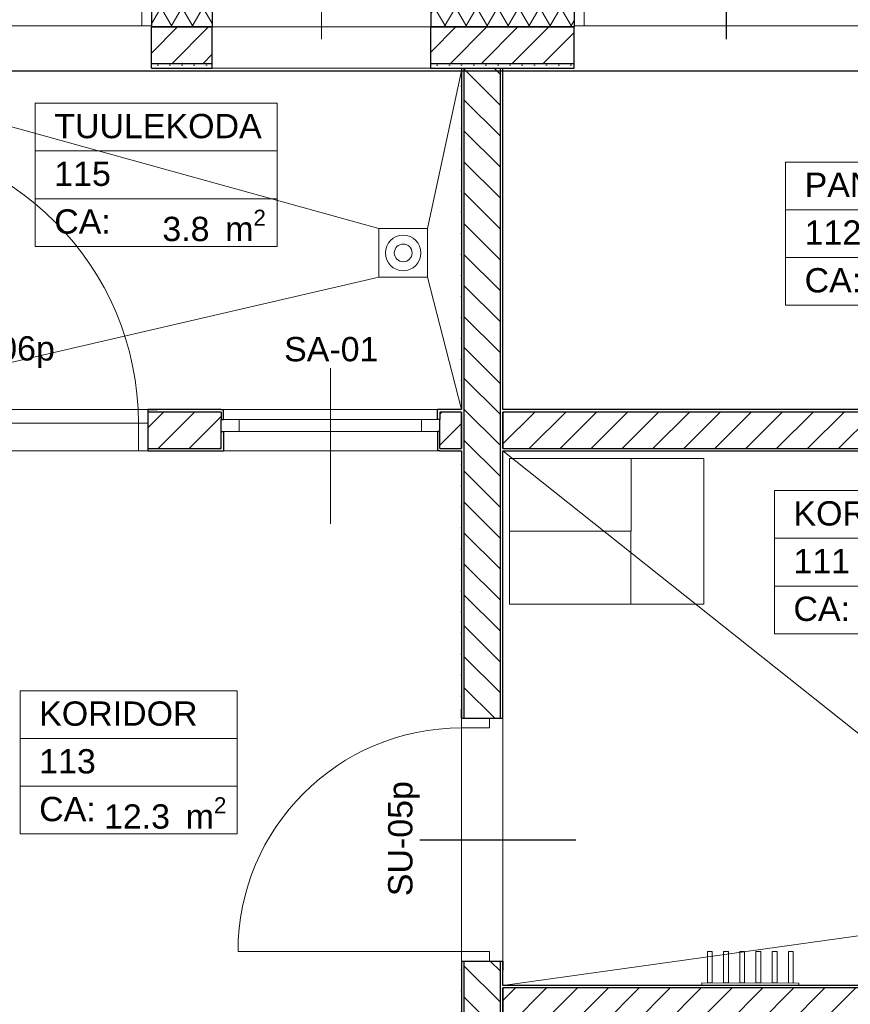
# Model space of a CAD drawing. Header units: millimetres. Extents: x -63554 to 200, y -19084 to 40052.
# Tile 46 of 120: x -40419 to -37000, y -3953 to 100. Entities that reach past the tile are written whole.
import ezdxf
from ezdxf.enums import TextEntityAlignment as Align

# ---------------------------------------------------------------- set-up
doc = ezdxf.new("R2010")
doc.units = ezdxf.units.MM
doc.header["$MEASUREMENT"] = 0
doc.linetypes.add('Dotted', pattern=[317.499995, 0, -317.499995])
for name, color, linetype, lineweight in [('_trapid_Pen_No__141', 7, 'Continuous', 20), ('New_1241_Välisseinad_Pen_No__101', 252, 'Continuous', 13), ('New_1241_Välisseinad_Pen_No__41', 7, 'Continuous', 25), ('New_1311_Vaheseinad_Pen_No__101', 252, 'Continuous', 13), ('New_1311_Vaheseinad_Pen_No__41', 7, 'Continuous', 25), ('New_1321_Põranda kattetarindid_Pen_No__41', 7, 'Continuous', 25), ('New_Archicad Door Markers_Pen_No__7', 7, 'Continuous', 35), ('New_Archicad Doors_Pen_No__101', 252, 'Continuous', 13), ('New_Archicad Window Markers_Pen_No__1', 7, 'Continuous', 13), ('New_Archicad Window Markers_Pen_No__7', 7, 'Continuous', 35), ('New_Archicad Windows_Pen_No__101', 252, 'Continuous', 13), ('New_Archicad Zone Stamps_Pen_No__1', 7, 'Continuous', 13), ('New_Archicad Zone Stamps_Pen_No__7', 7, 'Continuous', 35), ('New_SA- santehnika_Pen_No__101', 252, 'Continuous', 13), ('New_SA-mööbel_Pen_No__101', 252, 'Continuous', 13)]:
    doc.layers.add(name, color=color, linetype=linetype, lineweight=lineweight)
for name, color, linetype in [('New_014_Ruumi netopind', 7, 'Continuous'), ('New_1241_Välisseinad', 7, 'Continuous'), ('New_1311_Vaheseinad', 7, 'Continuous'), ('New_Archicad Door Markers', 7, 'Continuous'), ('New_Archicad Doors', 7, 'Continuous'), ('New_Archicad Window Markers', 7, 'Continuous'), ('New_Archicad Windows', 7, 'Continuous'), ('New_SA- santehnika', 7, 'Continuous'), ('New_SA-mööbel', 7, 'Continuous')]:
    doc.layers.add(name, color=color, linetype=linetype)
doc.layers.add('New_Archicad Door Markers_Pen_No__5', color=7, linetype='Continuous', lineweight=25, true_color=0x40a5ff)
doc.styles.add('GENERATED_STYLE_1', font='arial.ttf')
doc.styles.add('GENERATED_STYLE_2', font='arial.ttf')
pattern_1 = [(0, (0, 0), (0, 86.60254), [0, -50]), (0, (25, 43.3), (0, 86.60254), [0, -50])]
pattern_2 = [(225, (0, 0), (-63.6396, 63.6396), [])]
pattern_3 = [(315, (0, 0), (63.6396, 63.6396), [])]
pattern_4 = [(60, (0, 0), (-64.9519, 37.5), []), (120, (0, 0), (64.9519, 37.5), [])]
pattern_5 = [(45, (0, 0), (-63.6396, 63.6396), [])]

# ---------------------------------------------------------------- blocks, each defined once
blk = doc.blocks.new('KORIDOR_113_22_1', base_point=(-39970.3, -2956.8))
at = {"layer": 'New_Archicad Zone Stamps_Pen_No__1', "color": 7, "linetype": 'Continuous', "lineweight": 13}
for p, q in [((-39523.5, -2662.1), (-40417, -2662.1)), ((-40417, -2662.1), (-40417, -3251.4)), ((-40417, -2662.1), (-39523.5, -2662.1)), ((-40417, -2858.5), (-40417, -2662.1)), ((-39523.5, -3251.4), (-39523.5, -2662.1)), ((-39523.5, -2662.1), (-39523.5, -2858.5)), ((-39523.5, -2858.5), (-40417, -2858.5)), ((-40417, -2858.5), (-39523.5, -2858.5)), ((-40417, -3055), (-40417, -2858.5)), ((-39523.5, -2858.5), (-39523.5, -3055)), ((-39523.5, -3055), (-40417, -3055)), ((-40417, -3055), (-39523.5, -3055)), ((-40417, -3251.4), (-40417, -3055)), ((-39523.5, -3055), (-39523.5, -3251.4)), ((-40417, -3251.4), (-39523.5, -3251.4)), ((-39523.5, -3251.4), (-40417, -3251.4))]:
    blk.add_line(p, q, dxfattribs=at)
at = {"layer": 'New_Archicad Zone Stamps_Pen_No__7', "color": 7, "lineweight": 35, "insert": (-40071.7, -3100.2), "char_height": 100, "attachment_point": 1, "style": 'GENERATED_STYLE_2'}
blk.add_mtext('\\A1;{\\pql;\\pt0,350;\\fArial|b0|i0|c0|p0;\\W1.000000;12.3\\fArial|b0|i0|c0|p0;\\W1.000000;\\A1{\\H.66x;\\S^  ;}\\fArial|b0|i0|c0|p0;\\W1.000000; m\\fArial|b0|i0|c0|p0;\\W1.000000;\\A1{\\H.66x;\\S2^  ;}}', dxfattribs=at)
at = {"layer": 'New_Archicad Zone Stamps_Pen_No__7', "color": 7, "lineweight": 35, "style": 'GENERATED_STYLE_2'}
for tag, p in [('ROOM_NAME', (-40338.4, -2705.9)), ('DUMMY_861', (-39602.1, -2681.8)), ('DUMMY_862', (-39602.1, -2878.2)), ('ROOM_NUMBER', (-40338.4, -2902.3)), ('ceilingCode', (-40338.4, -3098.8))]:
    blk.add_attdef(tag, text='', height=100, dxfattribs=at).set_placement(p, align=Align.TOP_LEFT)
blk = doc.blocks.new('KORISTAJA_111_24_1', base_point=(-36858, -2132.7))
at = {"layer": 'New_Archicad Zone Stamps_Pen_No__1', "color": 7, "linetype": 'Continuous', "lineweight": 13}
for p, q in [((-36403.5, -1838.1), (-37312.5, -1838.1)), ((-37312.5, -1838.1), (-37312.5, -2427.4)), ((-37312.5, -1838.1), (-36403.5, -1838.1)), ((-37312.5, -2034.5), (-37312.5, -1838.1)), ((-36403.5, -2427.4), (-36403.5, -1838.1)), ((-36403.5, -1838.1), (-36403.5, -2034.5)), ((-36403.5, -2034.5), (-37312.5, -2034.5)), ((-37312.5, -2034.5), (-36403.5, -2034.5)), ((-37312.5, -2230.9), (-37312.5, -2034.5)), ((-36403.5, -2034.5), (-36403.5, -2230.9)), ((-36403.5, -2230.9), (-37312.5, -2230.9)), ((-37312.5, -2230.9), (-36403.5, -2230.9)), ((-37312.5, -2427.4), (-37312.5, -2230.9)), ((-36403.5, -2230.9), (-36403.5, -2427.4)), ((-37312.5, -2427.4), (-36403.5, -2427.4)), ((-36403.5, -2427.4), (-37312.5, -2427.4))]:
    blk.add_line(p, q, dxfattribs=at)
at = {"layer": 'New_Archicad Zone Stamps_Pen_No__7', "color": 7, "lineweight": 35, "insert": (-36875.4, -2276.2), "char_height": 100, "attachment_point": 1, "style": 'GENERATED_STYLE_2'}
blk.add_mtext('\\A1;{\\pql;\\pt0,350;\\fArial|b0|i0|c0|p0;\\W1.000000;6.4\\fArial|b0|i0|c0|p0;\\W1.000000;\\A1{\\H.66x;\\S^  ;}\\fArial|b0|i0|c0|p0;\\W1.000000; m\\fArial|b0|i0|c0|p0;\\W1.000000;\\A1{\\H.66x;\\S2^  ;}}', dxfattribs=at)
at = {"layer": 'New_Archicad Zone Stamps_Pen_No__7', "color": 7, "lineweight": 35, "style": 'GENERATED_STYLE_2'}
for tag, p in [('DUMMY_861', (-36482.1, -1857.7)), ('ROOM_NAME', (-37234, -1881.9)), ('DUMMY_862', (-36482.1, -2054.2)), ('ROOM_NUMBER', (-37234, -2078.3)), ('ceilingCode', (-37234, -2274.7))]:
    blk.add_attdef(tag, text='', height=100, dxfattribs=at).set_placement(p, align=Align.TOP_LEFT)
blk = doc.blocks.new('TUULEKODA_115_25_1', base_point=(-40487.1, -1236.4))
at = {"layer": 'New_Archicad Zone Stamps_Pen_No__1', "color": 7, "linetype": 'Continuous', "lineweight": 13}
for p, q in [((-39359.5, -243.9), (-40354.9, -243.9)), ((-40354.9, -243.9), (-40354.9, -833.2)), ((-40354.9, -243.9), (-39359.5, -243.9)), ((-40354.9, -440.4), (-40354.9, -243.9)), ((-39359.5, -833.2), (-39359.5, -243.9)), ((-39359.5, -243.9), (-39359.5, -440.4)), ((-39359.5, -440.4), (-40354.9, -440.4)), ((-40354.9, -440.4), (-39359.5, -440.4)), ((-40354.9, -636.8), (-40354.9, -440.4)), ((-39359.5, -440.4), (-39359.5, -636.8)), ((-39359.5, -636.8), (-40354.9, -636.8)), ((-40354.9, -636.8), (-39359.5, -636.8)), ((-40354.9, -833.2), (-40354.9, -636.8)), ((-39359.5, -636.8), (-39359.5, -833.2)), ((-40354.9, -833.2), (-39359.5, -833.2)), ((-39359.5, -833.2), (-40354.9, -833.2))]:
    blk.add_line(p, q, dxfattribs=at)
at = {"layer": 'New_Archicad Zone Stamps_Pen_No__7', "color": 7, "lineweight": 35, "insert": (-39831.4, -682), "char_height": 100, "attachment_point": 1, "style": 'GENERATED_STYLE_2'}
blk.add_mtext('\\A1;{\\pql;\\pt0,350;\\fArial|b0|i0|c0|p0;\\W1.000000;3.8\\fArial|b0|i0|c0|p0;\\W1.000000;\\A1{\\H.66x;\\S^  ;}\\fArial|b0|i0|c0|p0;\\W1.000000; m\\fArial|b0|i0|c0|p0;\\W1.000000;\\A1{\\H.66x;\\S2^  ;}}', dxfattribs=at)
at = {"layer": 'New_Archicad Zone Stamps_Pen_No__7', "color": 7, "lineweight": 35, "style": 'GENERATED_STYLE_2'}
for tag, p in [('DUMMY_861', (-39438, -263.6)), ('ROOM_NAME', (-40276.3, -287.7)), ('ROOM_NUMBER', (-40276.3, -484.1)), ('DUMMY_862', (-39438, -460)), ('ceilingCode', (-40276.3, -680.6))]:
    blk.add_attdef(tag, text='', height=100, dxfattribs=at).set_placement(p, align=Align.TOP_LEFT)
blk = doc.blocks.new('PANIPAIK_112_31_1', base_point=(-37070.7, -780.5))
at = {"layer": 'New_Archicad Zone Stamps_Pen_No__1', "color": 7, "linetype": 'Continuous', "lineweight": 13}
for p, q in [((-36449.4, -485.9), (-37266.6, -485.9)), ((-37266.6, -485.9), (-37266.6, -1075.2)), ((-37266.6, -485.9), (-36449.4, -485.9)), ((-37266.6, -682.3), (-37266.6, -485.9)), ((-36449.4, -1075.2), (-36449.4, -485.9)), ((-36449.4, -485.9), (-36449.4, -682.3)), ((-36449.4, -682.3), (-37266.6, -682.3)), ((-37266.6, -682.3), (-36449.4, -682.3)), ((-37266.6, -878.7), (-37266.6, -682.3)), ((-36449.4, -682.3), (-36449.4, -878.7)), ((-36449.4, -878.7), (-37266.6, -878.7)), ((-37266.6, -878.7), (-36449.4, -878.7)), ((-37266.6, -1075.2), (-37266.6, -878.7)), ((-36449.4, -878.7), (-36449.4, -1075.2)), ((-37266.6, -1075.2), (-36449.4, -1075.2)), ((-36449.4, -1075.2), (-37266.6, -1075.2))]:
    blk.add_line(p, q, dxfattribs=at)
at = {"layer": 'New_Archicad Zone Stamps_Pen_No__7', "color": 7, "lineweight": 35, "insert": (-36921.3, -924), "char_height": 100, "attachment_point": 1, "style": 'GENERATED_STYLE_2'}
blk.add_mtext('\\A1;{\\pql;\\pt0,350;\\fArial|b0|i0|c0|p0;\\W1.000000;4.0\\fArial|b0|i0|c0|p0;\\W1.000000;\\A1{\\H.66x;\\S^  ;}\\fArial|b0|i0|c0|p0;\\W1.000000; m\\fArial|b0|i0|c0|p0;\\W1.000000;\\A1{\\H.66x;\\S2^  ;}}', dxfattribs=at)
at = {"layer": 'New_Archicad Zone Stamps_Pen_No__7', "color": 7, "lineweight": 35, "style": 'GENERATED_STYLE_2'}
for tag, p in [('DUMMY_861', (-36528, -505.5)), ('ROOM_NAME', (-37188.1, -529.7)), ('ROOM_NUMBER', (-37188.1, -726.1)), ('DUMMY_862', (-36528, -702)), ('ceilingCode', (-37188.1, -922.5))]:
    blk.add_attdef(tag, text='', height=100, dxfattribs=at).set_placement(p, align=Align.TOP_LEFT)
blk = doc.blocks.new('W Marker 26_2')
at = {"layer": 'New_Archicad Window Markers_Pen_No__1', "color": 7, "linetype": 'Continuous', "lineweight": 13}
blk.add_line((0, -341.4), (0, 300), dxfattribs=at)
at = {"layer": 'New_Archicad Window Markers_Pen_No__7', "color": 7, "lineweight": 35, "insert": (190.6, -367.6), "char_height": 100, "attachment_point": 7, "rotation": 180, "style": 'GENERATED_STYLE_2'}
blk.add_mtext('\\A1;{\\pql;\\pt0;\\fArial|b0|i0|c0|p0;\\W1.000000;SA-01\\fArial|b0|i0|c0|p0;\\W1.000000;\\fArial|b0|i0|c0|p0;\\W1.000000;\\fArial|b0|i0|c0|p0;\\W1.000000;}', dxfattribs=at)
blk = doc.blocks.new('Window 26[9]_1')
at = {"layer": 'New_Archicad Windows_Pen_No__101', "color": 252, "linetype": 'Continuous', "lineweight": 13}
for p, q in [((-39589.6, -1505), (-39579.6, -1505)), ((-39579.6, -1505), (-38699.6, -1505)), ((-39579.6, -1545), (-39579.6, -1505)), ((-38689.6, -1505), (-38699.6, -1505)), ((-38699.6, -1545), (-38699.6, -1505)), ((-39514.6, -1545), (-39589.6, -1545)), ((-39589.6, -1595), (-39589.6, -1545)), ((-39589.6, -1595), (-39589.6, -1545)), ((-39514.6, -1595), (-39514.6, -1545)), ((-38764.6, -1545), (-39514.6, -1545)), ((-38689.6, -1545), (-38764.6, -1545)), ((-38764.6, -1545), (-38764.6, -1595)), ((-38689.6, -1595), (-38689.6, -1545)), ((-38689.6, -1595), (-38689.6, -1545)), ((-39589.6, -1595), (-39514.6, -1595)), ((-39579.6, -1595), (-39579.6, -1675)), ((-39514.6, -1595), (-38764.6, -1595)), ((-38764.6, -1595), (-38689.6, -1595)), ((-38699.6, -1595), (-38699.6, -1675)), ((-39589.6, -1675), (-39579.6, -1675)), ((-39579.6, -1675), (-38699.6, -1675)), ((-38689.6, -1675), (-38699.6, -1675))]:
    blk.add_line(p, q, dxfattribs=at)
at = {"layer": 'New_Archicad Window Markers', "color": 7, "lineweight": 13, "zscale": 1000, "rotation": 180}
blk.add_blockref('W Marker 26_2', (-39139.6, -1675), dxfattribs=at)
blk = doc.blocks.new('D Marker 26_3')
at = {"layer": 'New_Archicad Door Markers_Pen_No__5', "color": 161, "linetype": 'Continuous', "lineweight": 25, "true_color": 0x40a5ff}
blk.add_line((0, -341.4), (0, 300), dxfattribs=at)
at = {"layer": 'New_Archicad Door Markers_Pen_No__7', "color": 7, "lineweight": 35, "insert": (232.5, -342), "char_height": 100, "attachment_point": 7, "rotation": 180, "style": 'GENERATED_STYLE_1'}
blk.add_mtext('\\A1;{\\pql;\\pt0;\\fArial|b0|i0|c0|p0;\\W1.000000;SU-06p\\fArial|b0|i0|c0|p0;\\W1.000000;\\fArial|b0|i0|c0|p0;\\W1.000000;\\fArial|b0|i0|c0|p0;\\W1.000000;}', dxfattribs=at)
blk = doc.blocks.new('Door 26[4]_1')
at = {"layer": 'New_Archicad Doors_Pen_No__101', "color": 252, "linetype": 'Continuous', "lineweight": 13}
for p, q in [((-41100, -1560), (-41100, -390)), ((-41140, -1505), (-41177, -1505)), ((-41140, -1505), (-41177, -1505)), ((-41140, -1515), (-41140, -1505)), ((-41140, -1515), (-41140, -1505)), ((-41140, -1560), (-41140, -1515)), ((-41140, -1560), (-41140, -1515)), ((-39890, -1515), (-39890, -1505)), ((-39890, -1515), (-39890, -1505)), ((-39890, -1505), (-39853, -1505)), ((-39890, -1505), (-39853, -1505)), ((-39890, -1560), (-39890, -1515)), ((-39890, -1560), (-39890, -1515)), ((-41140, -1560), (-41100, -1560)), ((-41140, -1675), (-41140, -1560)), ((-41140, -1665), (-41140, -1560)), ((-41140, -1665), (-41140, -1560)), ((-41100, -1560), (-39930, -1560)), ((-41100, -1560), (-41100, -1675)), ((-39930, -1675), (-39930, -1560)), ((-39930, -1560), (-39890, -1560)), ((-39890, -1560), (-39890, -1675)), ((-39890, -1665), (-39890, -1560)), ((-39890, -1665), (-39890, -1560)), ((-41140, -1675), (-41177, -1675)), ((-41140, -1675), (-41177, -1675)), ((-41140, -1675), (-41140, -1665)), ((-41140, -1675), (-41140, -1665)), ((-41100, -1675), (-41140, -1675)), ((-39930, -1675), (-41100, -1675)), ((-39890, -1675), (-39930, -1675)), ((-39890, -1675), (-39890, -1665)), ((-39890, -1675), (-39890, -1665)), ((-39890, -1675), (-39853, -1675)), ((-39890, -1675), (-39853, -1675))]:
    blk.add_line(p, q, dxfattribs=at)
blk.add_arc((-41100, -1560), 1170, 0, 90, dxfattribs=at)
at = {"layer": 'New_Archicad Door Markers', "color": 161, "lineweight": 25, "true_color": 0x40a5ff, "zscale": 1000, "rotation": 180}
blk.add_blockref('D Marker 26_3', (-40515, -1675), dxfattribs=at)
blk = doc.blocks.new('Wall_35_1', base_point=(-35440, -1675))
at = {"layer": 'New_1311_Vaheseinad_Pen_No__101', "linetype": 'Continuous', "lineweight": 13}
h = blk.add_hatch(dxfattribs=at)
h.set_pattern_fill('PLASTER_0001', color=252, style=0, pattern_type=2)
h.set_pattern_definition(pattern_1)
h.paths.add_polyline_path([(-39890, -1505), (-39890, -1515), (-39589.6, -1515), (-39589.6, -1505)])
h = blk.add_hatch(dxfattribs=at)
h.set_pattern_fill('MASONRY_BLOCK_0001', color=252, style=0, pattern_type=2)
h.set_pattern_definition(pattern_2)
h.paths.add_polyline_path([(-39890, -1665), (-39589.6, -1665), (-39589.6, -1595), (-39589.6, -1545), (-39589.6, -1515), (-39890, -1515)])
h = blk.add_hatch(dxfattribs=at)
h.set_pattern_fill('PLASTER_0001', color=252, style=0, pattern_type=2)
h.set_pattern_definition(pattern_1)
h.paths.add_polyline_path([(-39579.6, -1505), (-39589.6, -1505), (-39589.6, -1515), (-39589.6, -1545), (-39579.6, -1545)])
h = blk.add_hatch(dxfattribs=at)
h.set_pattern_fill('PLASTER_0001', color=252, style=0, pattern_type=2)
h.set_pattern_definition(pattern_1)
h.paths.add_polyline_path([(-38689.6, -1505), (-38699.6, -1505), (-38699.6, -1545), (-38689.6, -1545), (-38689.6, -1515)])
h = blk.add_hatch(dxfattribs=at)
h.set_pattern_fill('PLASTER_0001', color=252, style=0, pattern_type=2)
h.set_pattern_definition(pattern_1)
h.paths.add_polyline_path([(-38689.6, -1505), (-38689.6, -1515), (-38600, -1515), (-38600, -1505)])
h = blk.add_hatch(dxfattribs=at)
h.set_pattern_fill('MASONRY_BLOCK_0001', color=252, style=0, pattern_type=2)
h.set_pattern_definition(pattern_2)
h.paths.add_polyline_path([(-38689.6, -1545), (-38689.6, -1595), (-38689.6, -1665), (-38600, -1665), (-38600, -1515), (-38689.6, -1515)])
h = blk.add_hatch(dxfattribs=at)
h.set_pattern_fill('PLASTER_0001', color=252, style=0, pattern_type=2)
h.set_pattern_definition(pattern_1)
h.paths.add_polyline_path([(-35525, -1505), (-38430, -1505), (-38430, -1515), (-35525, -1515)])
h = blk.add_hatch(dxfattribs=at)
h.set_pattern_fill('MASONRY_BLOCK_0001', color=252, style=0, pattern_type=2)
h.set_pattern_definition(pattern_2)
h.paths.add_polyline_path([(-35525, -1515), (-38430, -1515), (-38430, -1665), (-35525, -1665)])
h = blk.add_hatch(dxfattribs=at)
h.set_pattern_fill('PLASTER_0001', color=252, style=0, pattern_type=2)
h.set_pattern_definition(pattern_1)
h.paths.add_polyline_path([(-39589.6, -1675), (-39579.6, -1675), (-39579.6, -1595), (-39589.6, -1595), (-39589.6, -1665)])
h = blk.add_hatch(dxfattribs=at)
h.set_pattern_fill('PLASTER_0001', color=252, style=0, pattern_type=2)
h.set_pattern_definition(pattern_1)
h.paths.add_polyline_path([(-38699.6, -1675), (-38689.6, -1675), (-38689.6, -1665), (-38689.6, -1595), (-38699.6, -1595)])
h = blk.add_hatch(dxfattribs=at)
h.set_pattern_fill('PLASTER_0001', color=252, style=0, pattern_type=2)
h.set_pattern_definition(pattern_1)
h.paths.add_polyline_path([(-39890, -1665), (-39890, -1675), (-39589.6, -1675), (-39589.6, -1665)])
h = blk.add_hatch(dxfattribs=at)
h.set_pattern_fill('PLASTER_0001', color=252, style=0, pattern_type=2)
h.set_pattern_definition(pattern_1)
h.paths.add_polyline_path([(-38689.6, -1665), (-38689.6, -1675), (-38600, -1675), (-38600, -1665)])
h = blk.add_hatch(dxfattribs=at)
h.set_pattern_fill('PLASTER_0001', color=252, style=0, pattern_type=2)
h.set_pattern_definition(pattern_1)
h.paths.add_polyline_path([(-38430, -1675), (-35525, -1675), (-35525, -1665), (-38430, -1665)])
at = {"layer": 'New_1311_Vaheseinad_Pen_No__41', "color": 7, "linetype": 'Continuous', "lineweight": 25}
for p, q in [((-39890, -1505), (-39853, -1505)), ((-39890, -1515), (-39890, -1505)), ((-39589.6, -1515), (-39890, -1515)), ((-39890, -1560), (-39890, -1515)), ((-39589.6, -1505), (-39579.6, -1505)), ((-39589.6, -1515), (-39589.6, -1545)), ((-39579.6, -1545), (-39579.6, -1505)), ((-38699.6, -1545), (-38699.6, -1505)), ((-38689.6, -1505), (-38699.6, -1505)), ((-38600, -1515), (-38689.6, -1515)), ((-38689.6, -1515), (-38689.6, -1545)), ((-38600, -1665), (-38600, -1515)), ((-35525, -1515), (-38430, -1515)), ((-38430, -1515), (-38430, -1665)), ((-39890, -1665), (-39890, -1560)), ((-39589.6, -1545), (-39579.6, -1545)), ((-39589.6, -1595), (-39589.6, -1545)), ((-38689.6, -1545), (-38699.6, -1545)), ((-38689.6, -1595), (-38689.6, -1545)), ((-39589.6, -1595), (-39579.6, -1595)), ((-39589.6, -1665), (-39589.6, -1595)), ((-39579.6, -1595), (-39579.6, -1675)), ((-38699.6, -1595), (-38699.6, -1675)), ((-38689.6, -1595), (-38699.6, -1595)), ((-38689.6, -1665), (-38689.6, -1595)), ((-39890, -1665), (-39589.6, -1665)), ((-39890, -1675), (-39890, -1665)), ((-39890, -1675), (-39853, -1675)), ((-39589.6, -1675), (-39579.6, -1675)), ((-38689.6, -1675), (-38699.6, -1675)), ((-38689.6, -1665), (-38600, -1665)), ((-38430, -1665), (-35525, -1665))]:
    blk.add_line(p, q, dxfattribs=at)
at = {"layer": 'New_1311_Vaheseinad_Pen_No__41', "color": 7, "linetype": 'Continuous', "lineweight": 25, "flags": 128}
for points in [[(-39589.6, -1505), (-39890, -1505)], [(-38600, -1505), (-38689.6, -1505)], [(-35525, -1505), (-38430, -1505)], [(-39890, -1675), (-39589.6, -1675)], [(-38689.6, -1675), (-38600, -1675)], [(-38430, -1675), (-35525, -1675)]]:
    blk.add_lwpolyline(points, dxfattribs=at)
at = {"layer": 'New_Archicad Doors', "color": 252, "linetype": 'Continuous', "lineweight": 13}
blk.add_blockref('Door 26[4]_1', (0, 0), dxfattribs=at)
at = {"layer": 'New_Archicad Windows', "color": 252, "linetype": 'Continuous', "lineweight": 13}
blk.add_blockref('Window 26[9]_1', (0, 0), dxfattribs=at)
blk = doc.blocks.new('D Marker 26_5')
at = {"layer": 'New_Archicad Door Markers_Pen_No__5', "color": 161, "linetype": 'Continuous', "lineweight": 25, "true_color": 0x40a5ff}
blk.add_line((0, -341.4), (0, 300), dxfattribs=at)
at = {"layer": 'New_Archicad Door Markers_Pen_No__7', "color": 7, "lineweight": 35, "insert": (232.5, -342), "char_height": 100, "attachment_point": 7, "rotation": 180, "style": 'GENERATED_STYLE_1'}
blk.add_mtext('\\A1;{\\pql;\\pt0;\\fArial|b0|i0|c0|p0;\\W1.000000;SU-05p\\fArial|b0|i0|c0|p0;\\W1.000000;\\fArial|b0|i0|c0|p0;\\W1.000000;\\fArial|b0|i0|c0|p0;\\W1.000000;}', dxfattribs=at)
blk = doc.blocks.new('Door 26[6]_1')
at = {"layer": 'New_Archicad Doors_Pen_No__101', "color": 252, "linetype": 'Continuous', "lineweight": 13}
for p, q in [((-38600, -2775), (-38600, -2738)), ((-38600, -2775), (-38600, -2738)), ((-38430, -2775), (-38430, -2738)), ((-38430, -2775), (-38430, -2738)), ((-38600, -2815), (-38600, -2775)), ((-38600, -2775), (-38485, -2775)), ((-38600, -2775), (-38590, -2775)), ((-38600, -2775), (-38590, -2775)), ((-38590, -2775), (-38485, -2775)), ((-38590, -2775), (-38485, -2775)), ((-38485, -2775), (-38485, -2815)), ((-38485, -2775), (-38440, -2775)), ((-38485, -2775), (-38440, -2775)), ((-38440, -2775), (-38430, -2775)), ((-38440, -2775), (-38430, -2775)), ((-38485, -2815), (-38600, -2815)), ((-38600, -3735), (-39520, -3735)), ((-38600, -3775), (-38600, -3735)), ((-38600, -3735), (-38485, -3735)), ((-38485, -3735), (-38485, -3775)), ((-38485, -3775), (-38600, -3775)), ((-38600, -3775), (-38590, -3775)), ((-38600, -3775), (-38590, -3775)), ((-38600, -3775), (-38600, -3812)), ((-38600, -3775), (-38600, -3812)), ((-38590, -3775), (-38485, -3775)), ((-38590, -3775), (-38485, -3775)), ((-38485, -3775), (-38440, -3775)), ((-38485, -3775), (-38440, -3775)), ((-38440, -3775), (-38430, -3775)), ((-38440, -3775), (-38430, -3775)), ((-38430, -3775), (-38430, -3812)), ((-38430, -3775), (-38430, -3812))]:
    blk.add_line(p, q, dxfattribs=at)
blk.add_arc((-38600, -3735), 920, 90, 180, dxfattribs=at)
at = {"layer": 'New_Archicad Door Markers', "color": 161, "lineweight": 25, "true_color": 0x40a5ff, "zscale": 1000, "rotation": 270}
blk.add_blockref('D Marker 26_5', (-38430, -3275), dxfattribs=at)
blk = doc.blocks.new('Wall_36_1', base_point=(-38430, -100))
at = {"layer": 'New_1311_Vaheseinad_Pen_No__101', "linetype": 'Continuous', "lineweight": 13}
h = blk.add_hatch(dxfattribs=at)
h.set_pattern_fill('PLASTER_0001', color=252, style=0, pattern_type=2)
h.set_pattern_definition(pattern_1)
h.paths.add_polyline_path([(-38600, -100), (-38600, -2775), (-38590, -2775), (-38590, -100)])
h = blk.add_hatch(dxfattribs=at)
h.set_pattern_fill('MASONRY_BLOCK_0001', color=252, style=0, pattern_type=2)
h.set_pattern_definition(pattern_3)
h.paths.add_polyline_path([(-38590, -2775), (-38440, -2775), (-38440, -100), (-38590, -100)])
h = blk.add_hatch(dxfattribs=at)
h.set_pattern_fill('PLASTER_0001', color=252, style=0, pattern_type=2)
h.set_pattern_definition(pattern_1)
h.paths.add_polyline_path([(-38430, -100), (-38440, -100), (-38440, -2775), (-38430, -2775)])
h = blk.add_hatch(dxfattribs=at)
h.set_pattern_fill('PLASTER_0001', color=252, style=0, pattern_type=2)
h.set_pattern_definition(pattern_1)
h.paths.add_polyline_path([(-38600, -4645), (-38590, -4645), (-38590, -3775), (-38600, -3775)])
h = blk.add_hatch(dxfattribs=at)
h.set_pattern_fill('MASONRY_BLOCK_0001', color=252, style=0, pattern_type=2)
h.set_pattern_definition(pattern_3)
h.paths.add_polyline_path([(-38590, -4645), (-38440, -4645), (-38440, -3775), (-38590, -3775)])
h = blk.add_hatch(dxfattribs=at)
h.set_pattern_fill('PLASTER_0001', color=252, style=0, pattern_type=2)
h.set_pattern_definition(pattern_1)
h.paths.add_polyline_path([(-38440, -3775), (-38440, -4645), (-38430, -4645), (-38430, -3775)])
at = {"layer": 'New_1311_Vaheseinad_Pen_No__41', "color": 7, "linetype": 'Continuous', "lineweight": 25}
for p, q in [((-38590, -100), (-38590, -2775)), ((-38440, -2775), (-38440, -100)), ((-38600, -2775), (-38600, -2738)), ((-38430, -2775), (-38430, -2738)), ((-38600, -2775), (-38590, -2775)), ((-38590, -2775), (-38485, -2775)), ((-38485, -2775), (-38440, -2775)), ((-38440, -2775), (-38430, -2775)), ((-38600, -3775), (-38600, -3812)), ((-38600, -3775), (-38590, -3775)), ((-38590, -3775), (-38590, -4645)), ((-38590, -3775), (-38485, -3775)), ((-38485, -3775), (-38440, -3775)), ((-38440, -4645), (-38440, -3775)), ((-38440, -3775), (-38430, -3775)), ((-38430, -3775), (-38430, -3812))]:
    blk.add_line(p, q, dxfattribs=at)
at = {"layer": 'New_1311_Vaheseinad_Pen_No__41', "color": 7, "linetype": 'Continuous', "lineweight": 25, "flags": 128}
for points in [[(-38600, -100), (-38600, -1505)], [(-38600, -100), (-38590, -100)], [(-38590, -100), (-38440, -100)], [(-38440, -100), (-38430, -100)], [(-38430, -1505), (-38430, -100)], [(-38600, -1515), (-38600, -1665)], [(-38430, -1665), (-38430, -1515)], [(-38600, -1675), (-38600, -2775)], [(-38430, -2775), (-38430, -1675)], [(-38600, -3775), (-38600, -4645)], [(-38430, -3875), (-38430, -3775)], [(-38430, -4035), (-38430, -3885)]]:
    blk.add_lwpolyline(points, dxfattribs=at)
at = {"layer": 'New_Archicad Doors', "color": 252, "linetype": 'Continuous', "lineweight": 13}
blk.add_blockref('Door 26[6]_1', (0, 0), dxfattribs=at)
blk = doc.blocks.new('Wall_42_1', base_point=(-35440, -4045))
at = {"layer": 'New_1311_Vaheseinad_Pen_No__101', "linetype": 'Continuous', "lineweight": 13}
h = blk.add_hatch(dxfattribs=at)
h.set_pattern_fill('PLASTER_0001', color=252, style=0, pattern_type=2)
h.set_pattern_definition(pattern_1)
h.paths.add_polyline_path([(-35525, -3875), (-38430, -3875), (-38430, -3885), (-35525, -3885)])
h = blk.add_hatch(dxfattribs=at)
h.set_pattern_fill('MASONRY_BLOCK_0001', color=252, style=0, pattern_type=2)
h.set_pattern_definition(pattern_2)
h.paths.add_polyline_path([(-35525, -3885), (-38430, -3885), (-38430, -4035), (-35525, -4035)])
h = blk.add_hatch(dxfattribs=at)
h.set_pattern_fill('PLASTER_0001', color=252, style=0, pattern_type=2)
h.set_pattern_definition(pattern_1)
h.paths.add_polyline_path([(-38430, -4045), (-35525, -4045), (-35525, -4035), (-38430, -4035)])
at = {"layer": 'New_1311_Vaheseinad_Pen_No__41', "color": 7, "linetype": 'Continuous', "lineweight": 25}
for p, q in [((-35525, -3885), (-38430, -3885)), ((-38430, -4035), (-35525, -4035))]:
    blk.add_line(p, q, dxfattribs=at)
at = {"layer": 'New_1311_Vaheseinad_Pen_No__41', "color": 7, "linetype": 'Continuous', "lineweight": 25, "flags": 128}
for points in [[(-35525, -3875), (-38430, -3875)], [(-38430, -3885), (-38430, -4035)], [(-35525, -3885), (-35525, -4035)], [(-38430, -4045), (-35525, -4045)]]:
    blk.add_lwpolyline(points, dxfattribs=at)
blk = doc.blocks.new('Lockers 26[130]_1', base_point=(-37902.4, -1705.8))
at = {"layer": 'New_SA-mööbel_Pen_No__101', "color": 252, "linetype": 'Continuous', "lineweight": 13}
blk.add_line((-37902.6, -2005.8), (-38402.6, -2005.5), dxfattribs=at)
at = {"layer": 'New_SA-mööbel_Pen_No__101', "color": 252, "linetype": 'Continuous', "lineweight": 13, "flags": 128}
blk.add_lwpolyline([(-37902.4, -1705.8), (-37902.8, -2305.8), (-38402.8, -2305.5), (-38402.4, -1705.5)], close=True, dxfattribs=at)
blk = doc.blocks.new('Bench 26[131]_1', base_point=(-37902.4, -1705.8))
at = {"layer": 'New_SA-mööbel_Pen_No__101', "color": 252, "linetype": 'Continuous', "lineweight": 13, "flags": 128}
blk.add_lwpolyline([(-37602.4, -1706), (-37902.4, -1705.8), (-37902.8, -2305.8), (-37602.8, -2306)], close=True, dxfattribs=at)
blk = doc.blocks.new('Wall Hanging Rack 26[315]_1', base_point=(-37411.7, -3874.7))
at = {"layer": 'New_SA- santehnika_Pen_No__101', "color": 252, "linetype": 'Continuous', "lineweight": 13, "flags": 128}
for points in [[(-37568.4, -3864.6), (-37588.4, -3864.6), (-37588.3, -3734.6), (-37568.3, -3734.6)], [(-37501.7, -3864.7), (-37521.7, -3864.7), (-37521.6, -3734.7), (-37501.6, -3734.7)], [(-37435, -3864.7), (-37455, -3864.7), (-37455, -3734.7), (-37435, -3734.7)], [(-37368.4, -3864.8), (-37388.4, -3864.8), (-37388.3, -3734.8), (-37368.3, -3734.8)], [(-37301.7, -3864.8), (-37321.7, -3864.8), (-37321.6, -3734.8), (-37301.6, -3734.8)], [(-37235, -3864.9), (-37255, -3864.8), (-37255, -3734.8), (-37235, -3734.9)], [(-37611.7, -3864.6), (-37211.7, -3864.9), (-37211.7, -3874.9), (-37611.7, -3874.6)]]:
    blk.add_lwpolyline(points, close=True, dxfattribs=at)
blk = doc.blocks.new('W Marker 26_6')
at = {"layer": 'New_Archicad Window Markers_Pen_No__1', "color": 7, "linetype": 'Continuous', "lineweight": 13}
blk.add_line((0, -432.1), (0, 50), dxfattribs=at)
at = {"layer": 'New_Archicad Window Markers_Pen_No__7', "color": 7, "lineweight": 35, "insert": (217.3, -471.3), "char_height": 150, "attachment_point": 7, "rotation": 180, "style": 'GENERATED_STYLE_1'}
blk.add_mtext('\\A1;{\\pql;\\pt0;\\fArial|b0|i0|c0|p0;\\W1.000000;A-03\\fArial|b0|i0|c0|p0;\\W1.000000;\\fArial|b0|i0|c0|p0;\\W1.000000;\\fArial|b0|i0|c0|p0;\\W1.000000;}', dxfattribs=at)
blk = doc.blocks.new('Window 26[251]_1')
at = {"layer": 'New_Archicad Windows_Pen_No__101', "color": 252, "linetype": 'Continuous', "lineweight": 13}
for p, q in [((-39626, 370), (-39876, 370)), ((-38726, 370), (-39626, 370)), ((-39626, 370), (-39626, 362)), ((-39626, 370), (-39626, 362)), ((-39626, 370), (-39626, 362)), ((-38726, 370), (-38726, 362)), ((-38726, 370), (-38726, 362)), ((-38726, 370), (-38726, 362)), ((-38726, 370), (-38146, 370)), ((-39626, 320), (-39626, 300)), ((-39626, 320), (-39626, 300)), ((-39626, 320), (-39626, 300)), ((-39626, 300), (-39511, 300)), ((-39626, 300), (-39626, 215)), ((-39626, 300), (-39626, 215)), ((-39511, 300), (-39511, 215)), ((-39511, 300), (-38841, 300)), ((-38841, 215), (-38841, 300)), ((-38841, 300), (-38726, 300)), ((-38726, 320), (-38726, 300)), ((-38726, 320), (-38726, 300)), ((-38726, 320), (-38726, 300)), ((-38726, 300), (-38726, 215)), ((-38726, 300), (-38726, 215)), ((-39511, 215), (-39626, 215)), ((-39626, 215), (-39626, 70)), ((-39626, 215), (-39626, 70)), ((-38841, 215), (-39511, 215)), ((-38726, 215), (-38841, 215)), ((-38726, 215), (-38726, 70)), ((-38726, 215), (-38726, 70)), ((-38726, 70), (-39626, 70))]:
    blk.add_line(p, q, dxfattribs=at)
at = {"layer": 'New_Archicad Window Markers', "color": 7, "lineweight": 13, "zscale": 1000, "rotation": 180}
blk.add_blockref('W Marker 26_6', (-39176, 70), dxfattribs=at)
blk = doc.blocks.new('D Marker 26_30')
at = {"layer": 'New_Archicad Door Markers_Pen_No__5', "color": 161, "linetype": 'Continuous', "lineweight": 25, "true_color": 0x40a5ff}
blk.add_line((0, -682.1), (0, 50), dxfattribs=at)
at = {"layer": 'New_Archicad Door Markers_Pen_No__7', "color": 7, "lineweight": 35, "insert": (348.8, -683), "char_height": 150, "attachment_point": 7, "rotation": 180, "style": 'GENERATED_STYLE_2'}
blk.add_mtext('\\A1;{\\pql;\\pt0;\\fArial|b0|i0|c0|p0;\\W1.000000;VU-02p\\fArial|b0|i0|c0|p0;\\W1.000000;\\fArial|b0|i0|c0|p0;\\W1.000000;\\fArial|b0|i0|c0|p0;\\W1.000000;}', dxfattribs=at)
blk = doc.blocks.new('Door 26[56]_1')
at = {"layer": 'New_Archicad Doors_Pen_No__101', "color": 252, "linetype": 'Continuous', "lineweight": 13}
for p, q in [((-41086, 190), (-41086, 1360)), ((-41126, 370), (-41118, 370)), ((-41118, 190), (-41118, 370)), ((-39876, 370), (-39884, 370)), ((-39884, 190), (-39884, 370)), ((-41126, 190), (-41086, 190)), ((-41126, 75), (-41126, 190)), ((-41126, 190), (-41126, 75)), ((-41126, 190), (-41126, 75)), ((-39916, 190), (-41086, 190)), ((-41086, 190), (-41086, 75)), ((-39916, 75), (-39916, 190)), ((-39916, 190), (-39876, 190)), ((-39876, 190), (-39876, 75)), ((-39876, 190), (-39876, 75)), ((-39876, 190), (-39876, 75)), ((-41086, 75), (-41126, 75)), ((-41126, 75), (-41126, 70)), ((-41086, 75), (-39916, 75)), ((-39876, 75), (-39916, 75)), ((-39876, 75), (-39876, 70))]:
    blk.add_line(p, q, dxfattribs=at)
blk.add_arc((-41086, 190), 1170, 0, 90, dxfattribs=at)
at = {"layer": 'New_Archicad Door Markers', "color": 161, "lineweight": 25, "true_color": 0x40a5ff, "zscale": 1000, "rotation": 180}
blk.add_blockref('D Marker 26_30', (-40501, 70), dxfattribs=at)
blk = doc.blocks.new('Door 26[57]_1')
at = {"layer": 'New_Archicad Doors_Pen_No__101', "color": 252, "linetype": 'Continuous', "lineweight": 13}
for p, q in [((-38096, 190), (-38096, 1360)), ((-38136, 370), (-38128, 370)), ((-38128, 190), (-38128, 370)), ((-36886, 370), (-36894, 370)), ((-36894, 190), (-36894, 370)), ((-38136, 190), (-38096, 190)), ((-38136, 75), (-38136, 190)), ((-38136, 190), (-38136, 75)), ((-38136, 190), (-38136, 75)), ((-36926, 190), (-38096, 190)), ((-38096, 190), (-38096, 75)), ((-36926, 75), (-36926, 190)), ((-36926, 190), (-36886, 190)), ((-36886, 190), (-36886, 75)), ((-36886, 190), (-36886, 75)), ((-36886, 190), (-36886, 75)), ((-38096, 75), (-38136, 75)), ((-38136, 75), (-38136, 70)), ((-38096, 75), (-36926, 75)), ((-36886, 75), (-36926, 75)), ((-36886, 75), (-36886, 70))]:
    blk.add_line(p, q, dxfattribs=at)
blk.add_arc((-38096, 190), 1170, 0, 90, dxfattribs=at)
at = {"layer": 'New_Archicad Door Markers', "color": 161, "lineweight": 25, "true_color": 0x40a5ff, "zscale": 1000, "rotation": 180}
blk.add_blockref('D Marker 26_30', (-37511, 70), dxfattribs=at)
blk = doc.blocks.new('Wall_195_1', base_point=(-17230, 70))
at = {"layer": 'New_1241_Välisseinad_Pen_No__101', "linetype": 'Continuous', "lineweight": 13}
h = blk.add_hatch(dxfattribs=at)
h.set_pattern_fill('BATT_INSULATION_0001', color=252, style=0, pattern_type=2)
h.set_pattern_definition(pattern_4)
h.paths.add_polyline_path([(-39876, 320), (-39876, 190), (-39876, 75), (-39876, 70), (-39626, 70), (-39626, 320)])
h = blk.add_hatch(dxfattribs=at)
h.set_pattern_fill('BATT_INSULATION_0001', color=252, style=0, pattern_type=2)
h.set_pattern_definition(pattern_4)
h.paths.add_polyline_path([(-38726, 70), (-38136, 70), (-38136, 75), (-38136, 190), (-38136, 320), (-38726, 320)])
at = {"layer": 'New_1241_Välisseinad_Pen_No__41', "color": 7, "linetype": 'Continuous', "lineweight": 25}
for p, q in [((-39626, 215), (-39626, 70)), ((-38726, 215), (-38726, 70)), ((-39876, 190), (-39876, 75)), ((-38136, 190), (-38136, 75)), ((-39876, 75), (-39876, 70)), ((-38136, 75), (-38136, 70))]:
    blk.add_line(p, q, dxfattribs=at)
at = {"layer": 'New_1241_Välisseinad_Pen_No__41', "color": 7, "linetype": 'Continuous', "lineweight": 25, "flags": 128}
for points in [[(-39876, 70), (-39626, 70)], [(-38726, 70), (-38136, 70)]]:
    blk.add_lwpolyline(points, dxfattribs=at)
at = {"layer": 'New_Archicad Doors', "color": 252, "linetype": 'Continuous', "lineweight": 13}
for name in ['Door 26[56]_1', 'Door 26[57]_1']:
    blk.add_blockref(name, (0, 0), dxfattribs=at)
at = {"layer": 'New_Archicad Windows', "color": 252, "linetype": 'Continuous', "lineweight": 13}
blk.add_blockref('Window 26[251]_1', (0, 0), dxfattribs=at)
blk = doc.blocks.new('Simple Window Opening[258]_1')
at = {"layer": 'New_Archicad Windows_Pen_No__101', "color": 252, "linetype": 'Continuous', "lineweight": 13}
for p, q in [((-39626, -80), (-39626, 70)), ((-38726, 70), (-39626, 70)), ((-38726, -80), (-38726, 70)), ((-39626, -100), (-39626, -80)), ((-38726, -100), (-38726, -80)), ((-38726, -100), (-39626, -100))]:
    blk.add_line(p, q, dxfattribs=at)
blk = doc.blocks.new('Simple Door Opening[58]_1')
at = {"layer": 'New_Archicad Doors_Pen_No__101', "color": 252, "linetype": 'Continuous', "lineweight": 13}
for p, q in [((-41126, -80), (-41126, 70)), ((-39876, -80), (-39876, 70)), ((-41126, -100), (-41126, -80)), ((-39876, -100), (-39876, -80))]:
    blk.add_line(p, q, dxfattribs=at)
blk = doc.blocks.new('Simple Door Opening[59]_1')
at = {"layer": 'New_Archicad Doors_Pen_No__101', "color": 252, "linetype": 'Continuous', "lineweight": 13}
for p, q in [((-38136, -80), (-38136, 70)), ((-36886, -80), (-36886, 70)), ((-38136, -100), (-38136, -80)), ((-36886, -100), (-36886, -80))]:
    blk.add_line(p, q, dxfattribs=at)
blk = doc.blocks.new('Wall_196_1', base_point=(-35440, -100))
at = {"layer": 'New_1241_Välisseinad_Pen_No__101', "linetype": 'Continuous', "lineweight": 13}
h = blk.add_hatch(dxfattribs=at)
h.set_pattern_fill('MASONRY_BLOCK_0001', color=252, style=0, pattern_type=2)
h.set_pattern_definition(pattern_5)
h.paths.add_polyline_path([(-39876, 70), (-39876, 0), (-39876, -80), (-39626, -80), (-39626, 70)])
h = blk.add_hatch(dxfattribs=at)
h.set_pattern_fill('MASONRY_BLOCK_0001', color=252, style=0, pattern_type=2)
h.set_pattern_definition(pattern_5)
h.paths.add_polyline_path([(-38726, -80), (-38136, -80), (-38136, 0), (-38136, 70), (-38726, 70)])
h = blk.add_hatch(dxfattribs=at)
h.set_pattern_fill('PLASTER_0001', color=252, style=0, pattern_type=2)
h.set_pattern_definition(pattern_1)
h.paths.add_polyline_path([(-39876, -80), (-39876, -100), (-39626, -100), (-39626, -80)])
h = blk.add_hatch(dxfattribs=at)
h.set_pattern_fill('PLASTER_0001', color=252, style=0, pattern_type=2)
h.set_pattern_definition(pattern_1)
h.paths.add_polyline_path([(-38726, -80), (-38726, -100), (-38136, -100), (-38136, -80)])
at = {"layer": 'New_1241_Välisseinad_Pen_No__41', "color": 7, "linetype": 'Continuous', "lineweight": 25}
for p, q in [((-39876, -80), (-39876, 70)), ((-39626, -80), (-39626, 70)), ((-38726, -80), (-38726, 70)), ((-38136, -80), (-38136, 70)), ((-39876, -80), (-39626, -80)), ((-39876, -100), (-39876, -80)), ((-39626, -100), (-39626, -80)), ((-38726, -80), (-38136, -80)), ((-38726, -100), (-38726, -80)), ((-38136, -100), (-38136, -80))]:
    blk.add_line(p, q, dxfattribs=at)
at = {"layer": 'New_1241_Välisseinad_Pen_No__41', "color": 7, "linetype": 'Continuous', "lineweight": 25, "flags": 128}
for points in [[(-39626, 70), (-39876, 70)], [(-38136, 70), (-38726, 70)], [(-39876, -100), (-39626, -100)], [(-38726, -100), (-38136, -100)]]:
    blk.add_lwpolyline(points, dxfattribs=at)
at = {"layer": 'New_Archicad Doors', "color": 252, "linetype": 'Continuous', "lineweight": 13}
for name in ['Simple Door Opening[58]_1', 'Simple Door Opening[59]_1']:
    blk.add_blockref(name, (0, 0), dxfattribs=at)
at = {"layer": 'New_Archicad Windows', "color": 252, "linetype": 'Continuous', "lineweight": 13}
blk.add_blockref('Simple Window Opening[258]_1', (0, 0), dxfattribs=at)
blk = doc.blocks.new('Wall_197_1', base_point=(-35440, 190))
at = {"layer": 'New_1241_Välisseinad_Pen_No__41', "color": 7, "linetype": 'Continuous', "lineweight": 25, "flags": 128}
blk.add_lwpolyline([(-41290, -110), (-35590, -110)], dxfattribs=at)

msp = doc.modelspace()

# ---------------------------------------------------------------- linework, layer by layer
at = {"layer": '_trapid_Pen_No__141', "color": 7, "linetype": 'Continuous', "lineweight": 20, "flags": 128}
for points in [[(-38600, -1505), (-41290, -1505), (-41285.4, -110.5), (-38600, -110)], [(-38740, -960), (-38940.1, -960), (-38940.1, -760), (-38740, -760)]]:
    msp.add_lwpolyline(points, close=True, dxfattribs=at)
for points in [[(-38940.1, -760), (-41285.4, -110.5)], [(-38740, -760), (-38600, -110)], [(-41290, -1505), (-38940.1, -960)], [(-38740, -960), (-38600, -1505)], [(-36290, -3376.2), (-38430, -1675)], [(-38430, -1675), (-38430, -3875)], [(-36290, -3576.2), (-38430, -3875)]]:
    msp.add_lwpolyline(points, dxfattribs=at)
at = {"layer": '_trapid_Pen_No__141', "color": 7, "linetype": 'Continuous', "lineweight": 20}
for radius in [73.2, 36.6]:
    msp.add_circle((-38840.1, -860), radius, dxfattribs=at)
at = {"layer": 'New_014_Ruumi netopind', "color": 254, "linetype": 'Continuous', "lineweight": 0, "true_color": 0xfdf2d0}
for p, q in [((-38600, -1675), (-41290, -1675)), ((-38600, -6245), (-38600, -1675))]:
    msp.add_line(p, q, dxfattribs=at)
at = {"layer": 'New_014_Ruumi netopind', "color": 254, "linetype": 'Continuous', "lineweight": 0, "true_color": 0xfdf2d0, "flags": 128}
for points in [[(-38600, -1505), (-38600, -110), (-41290, -110), (-41290, -470), (-41290, -1505)], [(-35525, -1505), (-35525, -470), (-35590, -470), (-35590, -110), (-38430, -110), (-38430, -1505)], [(-35525, -3875), (-35525, -1675), (-38430, -1675), (-38430, -3875)]]:
    msp.add_lwpolyline(points, close=True, dxfattribs=at)
at = {"layer": 'New_1321_Põranda kattetarindid_Pen_No__41', "color": 7, "linetype": 'Dotted', "lineweight": 25, "flags": 128}
msp.add_lwpolyline([(-47590, -12510.1), (-29375, -12510.1), (-29375, -6380), (-35355, -6380), (-35355, -110), (-47650, -110), (-47650, -6130.1), (-44440, -6130.1), (-44439.7, -6467.6), (-47589.7, -6470.1)], close=True, dxfattribs=at)

# ---------------------------------------------------------------- block references
at = {"layer": 'New_014_Ruumi netopind', "color": 252, "linetype": 'Continuous', "lineweight": 13}
for name, p, values in [('TUULEKODA_115_25_1', (-40487.1, -1236.4), {'ROOM_NAME': 'TUULEKODA', 'ROOM_NUMBER': '115', 'ceilingCode': 'CA: '}), ('PANIPAIK_112_31_1', (-37070.7, -780.5), {'ROOM_NAME': 'PANIPAIK', 'ROOM_NUMBER': '112', 'ceilingCode': 'CA: '}), ('KORISTAJA_111_24_1', (-36858, -2132.7), {'ROOM_NAME': 'KORISTAJA', 'ROOM_NUMBER': '111', 'ceilingCode': 'CA: '}), ('KORIDOR_113_22_1', (-39970.3, -2956.8), {'ROOM_NAME': 'KORIDOR', 'ROOM_NUMBER': '113', 'ceilingCode': 'CA: '})]:
    msp.add_blockref(name, p, dxfattribs=at).add_auto_attribs(values)
at = {"layer": 'New_1241_Välisseinad', "color": 7, "lineweight": 25}
for name, p in [('Wall_195_1', (-17230, 70)), ('Wall_197_1', (-35440, 190)), ('Wall_196_1', (-35440, -100))]:
    msp.add_blockref(name, p, dxfattribs=at)
at = {"layer": 'New_1311_Vaheseinad', "color": 7, "lineweight": 25}
for name, p in [('Wall_36_1', (-38430, -100)), ('Wall_35_1', (-35440, -1675)), ('Wall_42_1', (-35440, -4045))]:
    msp.add_blockref(name, p, dxfattribs=at)
at = {"layer": 'New_SA- santehnika', "color": 252, "linetype": 'Continuous', "lineweight": 13}
msp.add_blockref('Wall Hanging Rack 26[315]_1', (-37411.7, -3874.7), dxfattribs=at)
at = {"layer": 'New_SA-mööbel', "color": 252, "linetype": 'Continuous', "lineweight": 13}
for name in ['Lockers 26[130]_1', 'Bench 26[131]_1']:
    msp.add_blockref(name, (-37902.4, -1705.8), dxfattribs=at)

doc.saveas('drawing.dxf')
